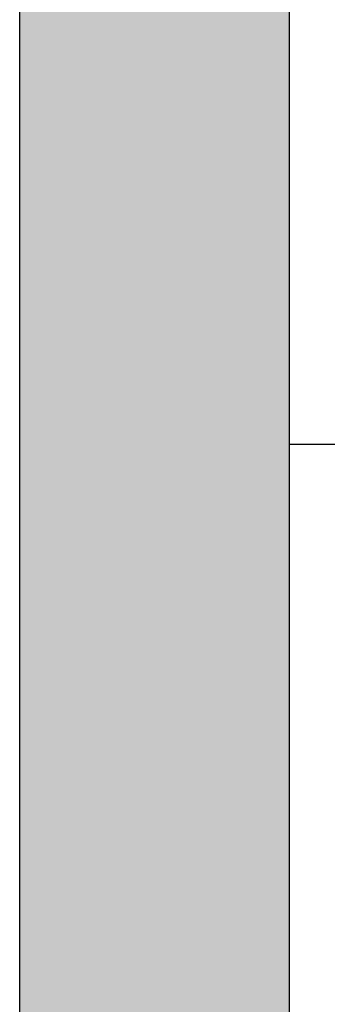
# Model space of a CAD drawing. Header units: millimetres. Extents: x 2709036 to 2756280, y 168165 to 192362.
# Tile 182 of 192: x 2744776 to 2744845, y 174331 to 174550. Entities that reach past the tile are written whole.
import ezdxf

# ---------------------------------------------------------------- set-up
doc = ezdxf.new("R2010")
doc.units = ezdxf.units.MM
doc.header["$MEASUREMENT"] = 0
doc.layers.add('D+H Urządzenia', color=30, linetype='Continuous')
doc.layers.add('DH_SO_YDY', color=140, linetype='Continuous')

msp = doc.modelspace()

# ---------------------------------------------------------------- linework, layer by layer
at = {"layer": 'D+H Urządzenia'}
for p, q in [((2744836.44, 174138.62), (2744836.44, 175037.42)), ((2744776.24, 174170.82), (2744776.24, 175005.22))]:
    msp.add_line(p, q, dxfattribs=at)
at = {"layer": 'D+H Urządzenia', "lineweight": 0, "extrusion": (0, 0, -1)}
for points in [[(-2744776.24, 174110.62), (-2744776.24, 175065.42), (-2744808.44, 174110.62)], [(-2744808.44, 174110.62), (-2744776.24, 175065.42), (-2744808.44, 175065.42)], [(-2744808.44, 174110.62), (-2744808.44, 175065.42), (-2744813.3, 174111.05)], [(-2744813.3, 174111.05), (-2744808.44, 175065.42), (-2744813.3, 175064.99)], [(-2744813.3, 174111.05), (-2744813.3, 175064.99), (-2744818.02, 174112.31)], [(-2744818.02, 174112.31), (-2744813.3, 175064.99), (-2744818.02, 175063.73)], [(-2744818.02, 174112.31), (-2744818.02, 175063.73), (-2744822.44, 174114.37)], [(-2744822.44, 174114.37), (-2744818.02, 175063.73), (-2744822.44, 175061.67)], [(-2744822.44, 174114.37), (-2744822.44, 175061.67), (-2744826.44, 174117.17)], [(-2744826.44, 174117.17), (-2744822.44, 175061.67), (-2744826.44, 175058.87)], [(-2744826.44, 174117.17), (-2744826.44, 175058.87), (-2744829.89, 174120.62)], [(-2744829.89, 174120.62), (-2744826.44, 175058.87), (-2744829.89, 175055.42)], [(-2744829.89, 174120.62), (-2744829.89, 175055.42), (-2744832.69, 174124.62)], [(-2744832.69, 174124.62), (-2744829.89, 175055.42), (-2744832.69, 175051.42)], [(-2744832.69, 174124.62), (-2744832.69, 175051.42), (-2744834.75, 174129.04)], [(-2744834.75, 174129.04), (-2744832.69, 175051.42), (-2744834.75, 175047)], [(-2744834.75, 174129.04), (-2744834.75, 175047), (-2744836.02, 174133.76)], [(-2744836.02, 174133.76), (-2744834.75, 175047), (-2744836.02, 175042.28)], [(-2744836.02, 174133.76), (-2744836.02, 175042.28), (-2744836.44, 174138.62)], [(-2744836.44, 174138.62), (-2744836.02, 175042.28), (-2744836.44, 175037.42)]]:
    msp.add_solid(points, dxfattribs=at)
at = {"layer": 'DH_SO_YDY'}
msp.add_line((2744836.44, 174455.64), (2746598.73, 174455.64), dxfattribs=at)

doc.saveas('drawing.dxf')
